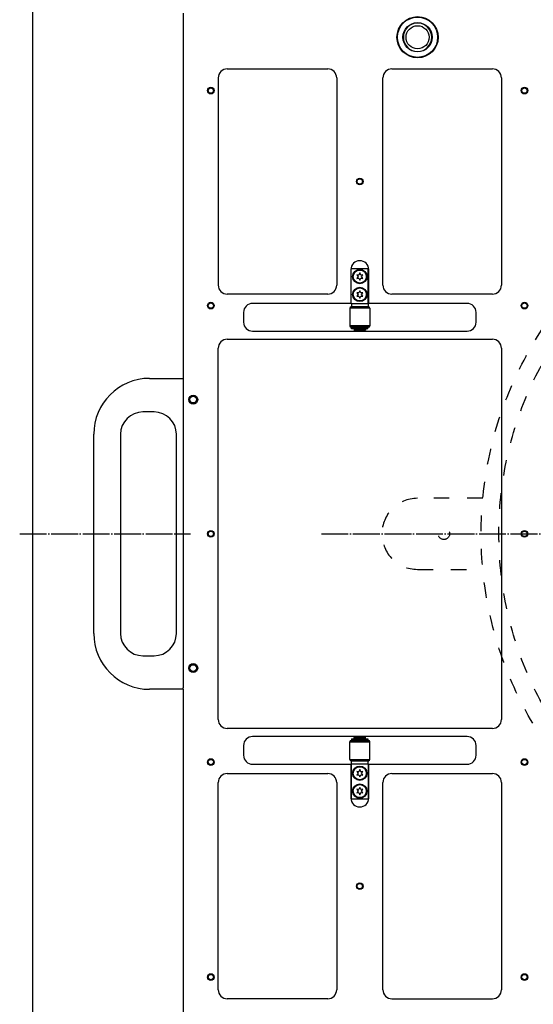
# Model space of a CAD drawing. Extents: x -1763 to 4575, y -3429 to 1051.
# Tile 148 of 174: x 3527 to 3757, y -1932 to -1492. Entities that reach past the tile are written whole.
import ezdxf

# ---------------------------------------------------------------- set-up
doc = ezdxf.new("R2010")
doc.units = 0
doc.linetypes.add('DASHED', pattern=[15, 7, -8])
doc.linetypes.add('DOT_CENTER', pattern=[14, 12, -1, 0, -1])
doc.layers.get('0').update_dxf_attribs({"linetype": 'CONTINUOUS'})
doc.layers.add('1', color=7, linetype='CONTINUOUS')

# ---------------------------------------------------------------- blocks, each defined once
blk = doc.blocks.new('E7018-24101__1', base_point=(4200, -1958.68))
at = {"color": 1, "linetype": 'CONTINUOUS'}
for p, q in [((3600, -1489.08), (3600, -1652.38)), ((3615.69, -1518.06), (3615.69, -1610.74)), ((3619.69, -1514.06), (3664.69, -1514.06)), ((3668.69, -1518.06), (3668.69, -1610.74)), ((3689.35, -1610.74), (3689.35, -1518.06)), ((3693.35, -1514.06), (3738.35, -1514.06)), ((3742.35, -1518.06), (3742.35, -1610.74)), ((3675.02, -1603.78), (3675.02, -1618.88)), ((3683.02, -1618.88), (3683.02, -1603.78)), ((3664.69, -1614.74), (3619.69, -1614.74)), ((3738.35, -1614.74), (3693.35, -1614.74)), ((3675.02, -1618.88), (3631.02, -1618.88)), ((3675.22, -1618.88), (3675.02, -1618.88)), ((3675.22, -1618.88), (3675.32, -1618.88)), ((3675.32, -1618.88), (3682.72, -1618.88)), ((3682.72, -1618.88), (3682.82, -1618.88)), ((3683.02, -1618.88), (3682.82, -1618.88)), ((3727.02, -1618.88), (3683.02, -1618.88)), ((3627.02, -1622.88), (3627.02, -1627.28)), ((3731.02, -1627.28), (3731.02, -1622.88)), ((3631.02, -1631.28), (3727.02, -1631.28)), ((3619.69, -1634.88), (3738.35, -1634.88)), ((3615.69, -1804.88), (3615.69, -1638.88)), ((3742.35, -1638.88), (3742.35, -1804.88)), ((3600, -1652.38), (3600, -1652.98)), ((3600, -1652.98), (3600, -1790.78)), ((3600, -1791.38), (3600, -1790.78)), ((3600, -1791.38), (3600, -1954.68)), ((3738.35, -1808.88), (3619.69, -1808.88)), ((3727.02, -1812.48), (3631.02, -1812.48)), ((3627.02, -1816.48), (3627.02, -1820.88)), ((3731.02, -1820.88), (3731.02, -1816.48)), ((3631.02, -1824.88), (3675.02, -1824.88)), ((3675.02, -1824.88), (3675.22, -1824.88)), ((3675.02, -1824.88), (3675.02, -1839.98)), ((3675.32, -1824.88), (3675.22, -1824.88)), ((3682.72, -1824.88), (3675.32, -1824.88)), ((3682.82, -1824.88), (3682.72, -1824.88)), ((3682.82, -1824.88), (3683.02, -1824.88)), ((3683.02, -1824.88), (3727.02, -1824.88)), ((3683.02, -1839.98), (3683.02, -1824.88)), ((3619.69, -1829.02), (3664.69, -1829.02)), ((3693.35, -1829.02), (3738.35, -1829.02)), ((3615.69, -1925.7), (3615.69, -1833.02)), ((3668.69, -1833.02), (3668.69, -1925.7)), ((3689.35, -1925.7), (3689.35, -1833.02)), ((3742.35, -1833.02), (3742.35, -1925.7)), ((3664.69, -1929.7), (3619.69, -1929.7)), ((3693.35, -1929.7), (3738.35, -1929.7))]:
    blk.add_line(p, q, dxfattribs=at)
for centre, radius in [((3704.85, -1499.91), 9.2), ((3704.85, -1499.91), 9), ((3704.85, -1499.91), 6.55), ((3612.39, -1523.76), 1.5), ((3612.39, -1523.76), 1.2), ((3752.68, -1523.76), 1.5), ((3752.68, -1523.76), 1.2), ((3679.02, -1564.4), 1.5), ((3679.02, -1564.4), 1.2), ((3612.39, -1619.88), 1.5), ((3612.39, -1619.88), 1.2), ((3752.68, -1619.88), 1.5), ((3752.68, -1619.88), 1.2), ((3604.5, -1661.88), 2), ((3604.5, -1661.88), 1.6), ((3612.39, -1721.88), 1.5), ((3612.39, -1721.88), 1.2), ((3752.68, -1721.88), 1.5), ((3752.68, -1721.88), 1.2), ((3604.5, -1781.88), 2), ((3604.5, -1781.88), 1.6), ((3612.39, -1823.88), 1.5), ((3612.39, -1823.88), 1.2), ((3752.68, -1823.88), 1.5), ((3752.68, -1823.88), 1.2), ((3679.02, -1879.36), 1.5), ((3679.02, -1879.36), 1.2), ((3612.39, -1920), 1.5), ((3612.39, -1920), 1.2), ((3752.68, -1920), 1.5), ((3752.68, -1920), 1.2)]:
    blk.add_circle(centre, radius, dxfattribs=at)
for centre, radius, start, end in [((3704.85, -1499.91), 6.35, 0, 180), ((3704.85, -1499.91), 6.35, 180, 0), ((3619.69, -1518.06), 4, 90, 180), ((3664.69, -1518.06), 4, 0, 90), ((3693.35, -1518.06), 4, 90, 180), ((3738.35, -1518.06), 4, 0, 90), ((3679.02, -1603.78), 4, 0, 180), ((3619.69, -1610.74), 4, 180, -90), ((3664.69, -1610.74), 4, -90, 0), ((3693.35, -1610.74), 4, 180, -90), ((3738.35, -1610.74), 4, -90, 0), ((3631.02, -1622.88), 4, 90, 180), ((3727.02, -1622.88), 4, 0, 90), ((3631.02, -1627.28), 4, 180, -90), ((3727.02, -1627.28), 4, -90, 0), ((3619.69, -1638.88), 4, 90, 180), ((3738.35, -1638.88), 4, 0, 90), ((3619.69, -1804.88), 4, 180, -90), ((3738.35, -1804.88), 4, -90, 0), ((3631.02, -1816.48), 4, 90, 180), ((3727.02, -1816.48), 4, 0, 90), ((3631.02, -1820.88), 4, 180, -90), ((3727.02, -1820.88), 4, -90, 0), ((3619.69, -1833.02), 4, 90, 180), ((3664.69, -1833.02), 4, 0, 90), ((3693.35, -1833.02), 4, 90, 180), ((3738.35, -1833.02), 4, 0, 90), ((3679.02, -1839.98), 4, 180, 0), ((3619.69, -1925.7), 4, 180, -90), ((3664.69, -1925.7), 4, -90, 0), ((3693.35, -1925.7), 4, 180, -90), ((3738.35, -1925.7), 4, -90, 0)]:
    blk.add_arc(centre, radius, start, end, dxfattribs=at)
blk = doc.blocks.new('23796-0S111__14', base_point=(3682.82, -1630.98))
at = {"color": 1, "linetype": 'CONTINUOUS'}
for p, q in [((3675.22, -1618.88), (3675.22, -1603.38)), ((3682.82, -1603.38), (3675.22, -1603.38)), ((3682.82, -1618.88), (3682.82, -1603.38)), ((3675.22, -1618.88), (3675.32, -1618.88)), ((3675.32, -1618.88), (3675.32, -1620.48)), ((3675.32, -1618.88), (3682.72, -1618.88)), ((3682.72, -1618.88), (3682.82, -1618.88)), ((3682.72, -1618.88), (3682.72, -1620.48)), ((3676.52, -1620.48), (3675.32, -1620.48)), ((3681.52, -1620.48), (3676.52, -1620.48)), ((3682.72, -1620.48), (3681.52, -1620.48)), ((3676.52, -1629.48), (3676.52, -1629.68)), ((3677.42, -1629.68), (3676.52, -1629.68)), ((3676.52, -1630.38), (3676.52, -1630.78)), ((3677.42, -1630.38), (3676.52, -1630.38)), ((3676.72, -1630.98), (3676.52, -1630.78)), ((3679.02, -1630.78), (3676.52, -1630.78)), ((3676.72, -1630.98), (3681.32, -1630.98)), ((3679.02, -1629.68), (3677.42, -1629.68)), ((3677.42, -1630.38), (3677.42, -1630.28)), ((3679.02, -1630.38), (3677.42, -1630.38)), ((3680.62, -1629.68), (3679.02, -1629.68)), ((3680.62, -1630.38), (3679.02, -1630.38)), ((3681.52, -1630.78), (3679.02, -1630.78)), ((3681.52, -1629.68), (3680.62, -1629.68)), ((3680.62, -1630.38), (3680.62, -1630.28)), ((3681.52, -1630.38), (3680.62, -1630.38)), ((3681.32, -1630.98), (3681.52, -1630.78)), ((3681.52, -1629.48), (3681.52, -1629.68)), ((3681.52, -1630.38), (3681.52, -1630.78))]:
    blk.add_line(p, q, dxfattribs=at)
for centre in [(3679.02, -1606.88), (3679.02, -1614.88)]:
    blk.add_circle(centre, 3.2, dxfattribs=at)
blk = doc.blocks.new('WASHER1__15', base_point=(3682.67, -1630.28))
at = {"color": 1, "linetype": 'CONTINUOUS'}
for p, q in [((3675.37, -1630.28), (3675.37, -1629.68)), ((3676.52, -1629.68), (3675.37, -1629.68)), ((3682.67, -1630.28), (3675.37, -1630.28)), ((3677.42, -1629.68), (3676.52, -1629.68)), ((3679.02, -1629.68), (3677.42, -1629.68)), ((3680.62, -1629.68), (3679.02, -1629.68)), ((3681.52, -1629.68), (3680.62, -1629.68)), ((3682.67, -1629.68), (3681.52, -1629.68)), ((3682.67, -1630.28), (3682.67, -1629.68))]:
    blk.add_line(p, q, dxfattribs=at)
blk = doc.blocks.new('BEARING_HK0509__16', base_point=(3683.52, -1629.48))
at = {"color": 1, "linetype": 'CONTINUOUS'}
for p, q in [((3683.52, -1621.08), (3674.52, -1621.08)), ((3674.52, -1621.08), (3674.52, -1628.88)), ((3675.32, -1620.48), (3675.12, -1620.48)), ((3676.52, -1620.48), (3675.32, -1620.48)), ((3681.52, -1620.48), (3676.52, -1620.48)), ((3682.72, -1620.48), (3681.52, -1620.48)), ((3682.92, -1620.48), (3682.72, -1620.48)), ((3683.52, -1621.08), (3683.52, -1628.88)), ((3683.52, -1628.88), (3674.52, -1628.88)), ((3682.92, -1629.48), (3675.12, -1629.48))]:
    blk.add_line(p, q, dxfattribs=at)
for centre, start, end in [((3675.12, -1621.08), 90, 180), ((3682.92, -1621.08), 0, 90), ((3675.12, -1628.88), 180, -90), ((3682.92, -1628.88), -90, 0)]:
    blk.add_arc(centre, 0.6, start, end, dxfattribs=at)
blk = doc.blocks.new('BEARING_ASSY2_3__17', base_point=(3683.52, -1630.98))
for name, p in [('23796-0S111__14', (3682.82, -1630.98)), ('BEARING_HK0509__16', (3683.52, -1629.48)), ('WASHER1__15', (3682.67, -1630.28))]:
    blk.add_blockref(name, p)
blk = doc.blocks.new('BEARING_HK0509__22', base_point=(3683.52, -1823.28))
at = {"color": 1, "linetype": 'CONTINUOUS'}
for p, q in [((3674.52, -1814.88), (3683.52, -1814.88)), ((3674.52, -1822.68), (3674.52, -1814.88)), ((3675.12, -1814.28), (3682.92, -1814.28)), ((3683.52, -1822.68), (3683.52, -1814.88)), ((3674.52, -1822.68), (3683.52, -1822.68)), ((3675.12, -1823.28), (3675.32, -1823.28)), ((3675.32, -1823.28), (3676.52, -1823.28)), ((3676.52, -1823.28), (3681.52, -1823.28)), ((3681.52, -1823.28), (3682.72, -1823.28)), ((3682.72, -1823.28), (3682.92, -1823.28))]:
    blk.add_line(p, q, dxfattribs=at)
for centre, start, end in [((3675.12, -1814.88), 90, 180), ((3682.92, -1814.88), 0, 90), ((3675.12, -1822.68), 180, -90), ((3682.92, -1822.68), -90, 0)]:
    blk.add_arc(centre, 0.6, start, end, dxfattribs=at)
blk = doc.blocks.new('23796-0S111__23', base_point=(3682.82, -1840.38))
at = {"color": 1, "linetype": 'CONTINUOUS'}
for p, q in [((3676.72, -1812.78), (3676.52, -1812.98)), ((3676.52, -1813.38), (3676.52, -1812.98)), ((3676.52, -1812.98), (3679.02, -1812.98)), ((3681.32, -1812.78), (3676.72, -1812.78)), ((3679.02, -1812.98), (3681.52, -1812.98)), ((3681.32, -1812.78), (3681.52, -1812.98)), ((3681.52, -1813.38), (3681.52, -1812.98)), ((3676.52, -1813.38), (3677.42, -1813.38)), ((3676.52, -1814.08), (3677.42, -1814.08)), ((3676.52, -1814.28), (3676.52, -1814.08)), ((3677.42, -1813.38), (3679.02, -1813.38)), ((3677.42, -1813.38), (3677.42, -1813.48)), ((3677.42, -1814.08), (3679.02, -1814.08)), ((3679.02, -1813.38), (3680.62, -1813.38)), ((3679.02, -1814.08), (3680.62, -1814.08)), ((3680.62, -1813.38), (3681.52, -1813.38)), ((3680.62, -1813.38), (3680.62, -1813.48)), ((3680.62, -1814.08), (3681.52, -1814.08)), ((3681.52, -1814.28), (3681.52, -1814.08)), ((3675.32, -1824.88), (3675.22, -1824.88)), ((3675.22, -1824.88), (3675.22, -1840.38)), ((3675.32, -1823.28), (3676.52, -1823.28)), ((3675.32, -1824.88), (3675.32, -1823.28)), ((3682.72, -1824.88), (3675.32, -1824.88)), ((3676.52, -1823.28), (3681.52, -1823.28)), ((3681.52, -1823.28), (3682.72, -1823.28)), ((3682.72, -1824.88), (3682.72, -1823.28)), ((3682.82, -1824.88), (3682.72, -1824.88)), ((3682.82, -1824.88), (3682.82, -1840.38)), ((3675.22, -1840.38), (3682.82, -1840.38))]:
    blk.add_line(p, q, dxfattribs=at)
for centre in [(3679.02, -1828.88), (3679.02, -1836.88)]:
    blk.add_circle(centre, 3.2, dxfattribs=at)
blk = doc.blocks.new('WASHER1__24', base_point=(3682.67, -1814.08))
at = {"color": 1, "linetype": 'CONTINUOUS'}
for p, q in [((3675.37, -1813.48), (3675.37, -1814.08)), ((3675.37, -1813.48), (3682.67, -1813.48)), ((3675.37, -1814.08), (3676.52, -1814.08)), ((3676.52, -1814.08), (3677.42, -1814.08)), ((3677.42, -1814.08), (3679.02, -1814.08)), ((3679.02, -1814.08), (3680.62, -1814.08)), ((3680.62, -1814.08), (3681.52, -1814.08)), ((3681.52, -1814.08), (3682.67, -1814.08)), ((3682.67, -1813.48), (3682.67, -1814.08))]:
    blk.add_line(p, q, dxfattribs=at)
blk = doc.blocks.new('BEARING_ASSY2_4__25', base_point=(3683.52, -1840.38))
for name, p in [('23796-0S111__23', (3682.82, -1840.38)), ('BEARING_HK0509__22', (3683.52, -1823.28)), ('WASHER1__24', (3682.67, -1814.08))]:
    blk.add_blockref(name, p)
blk = doc.blocks.new('BEARINGS__66', base_point=(4152.31, -1972.18))
for name, p in [('BEARING_ASSY2_3__17', (3683.52, -1630.98)), ('BEARING_ASSY2_4__25', (3683.52, -1840.38))]:
    blk.add_blockref(name, p)
blk = doc.blocks.new('0515-2034_M3X12_2__72', base_point=(3829.24, -1609.78))
at = {"color": 1, "linetype": 'CONTINUOUS'}
for p, q in [((3825.94, -1606.19), (3824.95, -1606.08)), ((3824.95, -1606.08), (3825.54, -1606.88)), ((3826.34, -1605.28), (3825.94, -1606.19)), ((3826.74, -1606.19), (3826.34, -1605.28)), ((3827.73, -1606.08), (3826.74, -1606.19)), ((3827.14, -1606.88), (3827.73, -1606.08)), ((3825.54, -1606.88), (3824.95, -1607.68)), ((3824.95, -1607.68), (3825.94, -1607.57)), ((3825.94, -1607.57), (3826.34, -1608.48)), ((3826.34, -1608.48), (3826.74, -1607.57)), ((3826.74, -1607.57), (3827.73, -1607.68)), ((3827.73, -1607.68), (3827.14, -1606.88))]:
    blk.add_line(p, q, dxfattribs=at)
blk.add_circle((3826.34, -1606.88), 2.9, dxfattribs=at)
blk = doc.blocks.new('0515-2034_M3X12_4__73', base_point=(3681.92, -1609.78))
at = {"color": 1, "linetype": 'CONTINUOUS'}
for p, q in [((3678.62, -1606.19), (3677.63, -1606.08)), ((3677.63, -1606.08), (3678.22, -1606.88)), ((3679.02, -1605.28), (3678.62, -1606.19)), ((3679.42, -1606.19), (3679.02, -1605.28)), ((3680.41, -1606.08), (3679.42, -1606.19)), ((3679.82, -1606.88), (3680.41, -1606.08)), ((3678.22, -1606.88), (3677.63, -1607.68)), ((3677.63, -1607.68), (3678.62, -1607.57)), ((3678.62, -1607.57), (3679.02, -1608.48)), ((3679.02, -1608.48), (3679.42, -1607.57)), ((3679.42, -1607.57), (3680.41, -1607.68)), ((3680.41, -1607.68), (3679.82, -1606.88))]:
    blk.add_line(p, q, dxfattribs=at)
blk.add_circle((3679.02, -1606.88), 2.9, dxfattribs=at)
blk = doc.blocks.new('0515-2034_M3X12_5__74', base_point=(3681.92, -1617.78))
at = {"color": 1, "linetype": 'CONTINUOUS'}
for p, q in [((3678.62, -1614.19), (3677.63, -1614.08)), ((3677.63, -1614.08), (3678.22, -1614.88)), ((3678.22, -1614.88), (3677.63, -1615.68)), ((3679.02, -1613.28), (3678.62, -1614.19)), ((3679.42, -1614.19), (3679.02, -1613.28)), ((3680.41, -1614.08), (3679.42, -1614.19)), ((3679.82, -1614.88), (3680.41, -1614.08)), ((3680.41, -1615.68), (3679.82, -1614.88)), ((3677.63, -1615.68), (3678.62, -1615.57)), ((3678.62, -1615.57), (3679.02, -1616.48)), ((3679.02, -1616.48), (3679.42, -1615.57)), ((3679.42, -1615.57), (3680.41, -1615.68))]:
    blk.add_line(p, q, dxfattribs=at)
blk.add_circle((3679.02, -1614.88), 2.9, dxfattribs=at)
blk = doc.blocks.new('0515-2034_M3X12_7__75', base_point=(3681.92, -1831.78))
at = {"color": 1, "linetype": 'CONTINUOUS'}
for p, q in [((3678.62, -1828.19), (3677.63, -1828.08)), ((3677.63, -1828.08), (3678.22, -1828.88)), ((3678.22, -1828.88), (3677.63, -1829.68)), ((3677.63, -1829.68), (3678.62, -1829.57)), ((3679.02, -1827.28), (3678.62, -1828.19)), ((3678.62, -1829.57), (3679.02, -1830.48)), ((3679.42, -1828.19), (3679.02, -1827.28)), ((3679.02, -1830.48), (3679.42, -1829.57)), ((3680.41, -1828.08), (3679.42, -1828.19)), ((3679.42, -1829.57), (3680.41, -1829.68)), ((3679.82, -1828.88), (3680.41, -1828.08)), ((3680.41, -1829.68), (3679.82, -1828.88))]:
    blk.add_line(p, q, dxfattribs=at)
blk.add_circle((3679.02, -1828.88), 2.9, dxfattribs=at)
blk = doc.blocks.new('0515-2034_M3X12_6__76', base_point=(3681.92, -1839.78))
at = {"color": 1, "linetype": 'CONTINUOUS'}
for p, q in [((3678.62, -1836.19), (3677.63, -1836.08)), ((3677.63, -1836.08), (3678.22, -1836.88)), ((3678.22, -1836.88), (3677.63, -1837.68)), ((3677.63, -1837.68), (3678.62, -1837.57)), ((3679.02, -1835.28), (3678.62, -1836.19)), ((3678.62, -1837.57), (3679.02, -1838.48)), ((3679.42, -1836.19), (3679.02, -1835.28)), ((3679.02, -1838.48), (3679.42, -1837.57)), ((3680.41, -1836.08), (3679.42, -1836.19)), ((3679.42, -1837.57), (3680.41, -1837.68)), ((3679.82, -1836.88), (3680.41, -1836.08)), ((3680.41, -1837.68), (3679.82, -1836.88))]:
    blk.add_line(p, q, dxfattribs=at)
blk.add_circle((3679.02, -1836.88), 2.9, dxfattribs=at)
blk = doc.blocks.new('0515-2034_M3X12_9__77', base_point=(3829.24, -1831.78))
at = {"color": 1, "linetype": 'CONTINUOUS'}
for p, q in [((3825.94, -1828.19), (3824.95, -1828.08)), ((3824.95, -1828.08), (3825.54, -1828.88)), ((3825.54, -1828.88), (3824.95, -1829.68)), ((3824.95, -1829.68), (3825.94, -1829.57)), ((3826.34, -1827.28), (3825.94, -1828.19)), ((3825.94, -1829.57), (3826.34, -1830.48)), ((3826.74, -1828.19), (3826.34, -1827.28)), ((3826.34, -1830.48), (3826.74, -1829.57)), ((3827.73, -1828.08), (3826.74, -1828.19)), ((3826.74, -1829.57), (3827.73, -1829.68)), ((3827.14, -1828.88), (3827.73, -1828.08)), ((3827.73, -1829.68), (3827.14, -1828.88))]:
    blk.add_line(p, q, dxfattribs=at)
blk.add_circle((3826.34, -1828.88), 2.9, dxfattribs=at)
blk = doc.blocks.new('0515-2034_M3X12_8__78', base_point=(3829.24, -1839.78))
at = {"color": 1, "linetype": 'CONTINUOUS'}
for p, q in [((3825.94, -1836.19), (3824.95, -1836.08)), ((3824.95, -1836.08), (3825.54, -1836.88)), ((3825.54, -1836.88), (3824.95, -1837.68)), ((3824.95, -1837.68), (3825.94, -1837.57)), ((3826.34, -1835.28), (3825.94, -1836.19)), ((3825.94, -1837.57), (3826.34, -1838.48)), ((3826.74, -1836.19), (3826.34, -1835.28)), ((3826.34, -1838.48), (3826.74, -1837.57)), ((3827.73, -1836.08), (3826.74, -1836.19)), ((3826.74, -1837.57), (3827.73, -1837.68)), ((3827.14, -1836.88), (3827.73, -1836.08)), ((3827.73, -1837.68), (3827.14, -1836.88))]:
    blk.add_line(p, q, dxfattribs=at)
blk.add_circle((3826.34, -1836.88), 2.9, dxfattribs=at)
blk = doc.blocks.new('0515-2034_M3X12_3__79', base_point=(3829.24, -1617.78))
at = {"color": 1, "linetype": 'CONTINUOUS'}
for p, q in [((3825.94, -1614.19), (3824.95, -1614.08)), ((3824.95, -1614.08), (3825.54, -1614.88)), ((3825.54, -1614.88), (3824.95, -1615.68)), ((3826.34, -1613.28), (3825.94, -1614.19)), ((3826.74, -1614.19), (3826.34, -1613.28)), ((3827.73, -1614.08), (3826.74, -1614.19)), ((3827.14, -1614.88), (3827.73, -1614.08)), ((3827.73, -1615.68), (3827.14, -1614.88)), ((3824.95, -1615.68), (3825.94, -1615.57)), ((3825.94, -1615.57), (3826.34, -1616.48)), ((3826.34, -1616.48), (3826.74, -1615.57)), ((3826.74, -1615.57), (3827.73, -1615.68))]:
    blk.add_line(p, q, dxfattribs=at)
blk.add_circle((3826.34, -1614.88), 2.9, dxfattribs=at)
blk = doc.blocks.new('0515-2034_M3X12_3__80', base_point=(3976.56, -1617.78))
at = {"color": 1, "linetype": 'CONTINUOUS'}
for p, q in [((3973.26, -1614.19), (3972.27, -1614.08)), ((3972.27, -1614.08), (3972.86, -1614.88)), ((3972.86, -1614.88), (3972.27, -1615.68)), ((3973.66, -1613.28), (3973.26, -1614.19)), ((3974.06, -1614.19), (3973.66, -1613.28)), ((3975.05, -1614.08), (3974.06, -1614.19)), ((3974.46, -1614.88), (3975.05, -1614.08)), ((3975.05, -1615.68), (3974.46, -1614.88)), ((3972.27, -1615.68), (3973.26, -1615.57)), ((3973.26, -1615.57), (3973.66, -1616.48)), ((3973.66, -1616.48), (3974.06, -1615.57)), ((3974.06, -1615.57), (3975.05, -1615.68))]:
    blk.add_line(p, q, dxfattribs=at)
blk.add_circle((3973.66, -1614.88), 2.9, dxfattribs=at)
blk = doc.blocks.new('0515-2034_M3X12_2__81', base_point=(3976.56, -1609.78))
at = {"color": 1, "linetype": 'CONTINUOUS'}
for p, q in [((3973.26, -1606.19), (3972.27, -1606.08)), ((3972.27, -1606.08), (3972.86, -1606.88)), ((3973.66, -1605.28), (3973.26, -1606.19)), ((3974.06, -1606.19), (3973.66, -1605.28)), ((3975.05, -1606.08), (3974.06, -1606.19)), ((3974.46, -1606.88), (3975.05, -1606.08)), ((3972.86, -1606.88), (3972.27, -1607.68)), ((3972.27, -1607.68), (3973.26, -1607.57)), ((3973.26, -1607.57), (3973.66, -1608.48)), ((3973.66, -1608.48), (3974.06, -1607.57)), ((3974.06, -1607.57), (3975.05, -1607.68)), ((3975.05, -1607.68), (3974.46, -1606.88))]:
    blk.add_line(p, q, dxfattribs=at)
blk.add_circle((3973.66, -1606.88), 2.9, dxfattribs=at)
blk = doc.blocks.new('0515-2034_M3X12_10__82', base_point=(3976.56, -1839.78))
at = {"color": 1, "linetype": 'CONTINUOUS'}
for p, q in [((3973.26, -1836.19), (3972.27, -1836.08)), ((3972.27, -1836.08), (3972.86, -1836.88)), ((3972.86, -1836.88), (3972.27, -1837.68)), ((3972.27, -1837.68), (3973.26, -1837.57)), ((3973.66, -1835.28), (3973.26, -1836.19)), ((3973.26, -1837.57), (3973.66, -1838.48)), ((3974.06, -1836.19), (3973.66, -1835.28)), ((3973.66, -1838.48), (3974.06, -1837.57)), ((3975.05, -1836.08), (3974.06, -1836.19)), ((3974.06, -1837.57), (3975.05, -1837.68)), ((3974.46, -1836.88), (3975.05, -1836.08)), ((3975.05, -1837.68), (3974.46, -1836.88))]:
    blk.add_line(p, q, dxfattribs=at)
blk.add_circle((3973.66, -1836.88), 2.9, dxfattribs=at)
blk = doc.blocks.new('0515-2034_M3X12_13__83', base_point=(3976.56, -1831.78))
at = {"color": 1, "linetype": 'CONTINUOUS'}
for p, q in [((3973.26, -1828.19), (3972.27, -1828.08)), ((3972.27, -1828.08), (3972.86, -1828.88)), ((3972.86, -1828.88), (3972.27, -1829.68)), ((3972.27, -1829.68), (3973.26, -1829.57)), ((3973.66, -1827.28), (3973.26, -1828.19)), ((3973.26, -1829.57), (3973.66, -1830.48)), ((3974.06, -1828.19), (3973.66, -1827.28)), ((3973.66, -1830.48), (3974.06, -1829.57)), ((3975.05, -1828.08), (3974.06, -1828.19)), ((3974.06, -1829.57), (3975.05, -1829.68)), ((3974.46, -1828.88), (3975.05, -1828.08)), ((3975.05, -1829.68), (3974.46, -1828.88))]:
    blk.add_line(p, q, dxfattribs=at)
blk.add_circle((3973.66, -1828.88), 2.9, dxfattribs=at)
blk = doc.blocks.new('0515-2034_M3X12_12__84', base_point=(4123.88, -1839.78))
at = {"color": 1, "linetype": 'CONTINUOUS'}
for p, q in [((4120.58, -1836.19), (4119.59, -1836.08)), ((4119.59, -1836.08), (4120.18, -1836.88)), ((4120.18, -1836.88), (4119.59, -1837.68)), ((4119.59, -1837.68), (4120.58, -1837.57)), ((4120.98, -1835.28), (4120.58, -1836.19)), ((4120.58, -1837.57), (4120.98, -1838.48)), ((4121.38, -1836.19), (4120.98, -1835.28)), ((4120.98, -1838.48), (4121.38, -1837.57)), ((4122.37, -1836.08), (4121.38, -1836.19)), ((4121.38, -1837.57), (4122.37, -1837.68)), ((4121.78, -1836.88), (4122.37, -1836.08)), ((4122.37, -1837.68), (4121.78, -1836.88))]:
    blk.add_line(p, q, dxfattribs=at)
blk.add_circle((4120.98, -1836.88), 2.9, dxfattribs=at)
blk = doc.blocks.new('0515-2034_M3X12_11__85', base_point=(4123.88, -1831.78))
at = {"color": 1, "linetype": 'CONTINUOUS'}
for p, q in [((4120.58, -1828.19), (4119.59, -1828.08)), ((4119.59, -1828.08), (4120.18, -1828.88)), ((4120.18, -1828.88), (4119.59, -1829.68)), ((4119.59, -1829.68), (4120.58, -1829.57)), ((4120.98, -1827.28), (4120.58, -1828.19)), ((4120.58, -1829.57), (4120.98, -1830.48)), ((4121.38, -1828.19), (4120.98, -1827.28)), ((4120.98, -1830.48), (4121.38, -1829.57)), ((4122.37, -1828.08), (4121.38, -1828.19)), ((4121.38, -1829.57), (4122.37, -1829.68)), ((4121.78, -1828.88), (4122.37, -1828.08)), ((4122.37, -1829.68), (4121.78, -1828.88))]:
    blk.add_line(p, q, dxfattribs=at)
blk.add_circle((4120.98, -1828.88), 2.9, dxfattribs=at)
blk = doc.blocks.new('0515-2034_M3X12_0__86', base_point=(4123.88, -1617.78))
at = {"color": 1, "linetype": 'CONTINUOUS'}
for p, q in [((4120.58, -1614.19), (4119.59, -1614.08)), ((4119.59, -1614.08), (4120.18, -1614.88)), ((4120.18, -1614.88), (4119.59, -1615.68)), ((4120.98, -1613.28), (4120.58, -1614.19)), ((4121.38, -1614.19), (4120.98, -1613.28)), ((4122.37, -1614.08), (4121.38, -1614.19)), ((4121.78, -1614.88), (4122.37, -1614.08)), ((4122.37, -1615.68), (4121.78, -1614.88)), ((4119.59, -1615.68), (4120.58, -1615.57)), ((4120.58, -1615.57), (4120.98, -1616.48)), ((4120.98, -1616.48), (4121.38, -1615.57)), ((4121.38, -1615.57), (4122.37, -1615.68))]:
    blk.add_line(p, q, dxfattribs=at)
blk.add_circle((4120.98, -1614.88), 2.9, dxfattribs=at)
blk = doc.blocks.new('0515-2034-M3X12_1__87', base_point=(4123.88, -1609.78))
at = {"color": 1, "linetype": 'CONTINUOUS'}
for p, q in [((4120.58, -1606.19), (4119.59, -1606.08)), ((4119.59, -1606.08), (4120.18, -1606.88)), ((4120.98, -1605.28), (4120.58, -1606.19)), ((4121.38, -1606.19), (4120.98, -1605.28)), ((4122.37, -1606.08), (4121.38, -1606.19)), ((4121.78, -1606.88), (4122.37, -1606.08)), ((4120.18, -1606.88), (4119.59, -1607.68)), ((4119.59, -1607.68), (4120.58, -1607.57)), ((4120.58, -1607.57), (4120.98, -1608.48)), ((4120.98, -1608.48), (4121.38, -1607.57)), ((4121.38, -1607.57), (4122.37, -1607.68)), ((4122.37, -1607.68), (4121.78, -1606.88))]:
    blk.add_line(p, q, dxfattribs=at)
blk.add_circle((4120.98, -1606.88), 2.9, dxfattribs=at)
blk = doc.blocks.new('SCREWSET_STIFFENER__88', base_point=(4123.88, -1839.78))
for name, p in [('0515-2034_M3X12_4__73', (3681.92, -1609.78)), ('0515-2034_M3X12_2__72', (3829.24, -1609.78)), ('0515-2034_M3X12_2__81', (3976.56, -1609.78)), ('0515-2034-M3X12_1__87', (4123.88, -1609.78)), ('0515-2034_M3X12_5__74', (3681.92, -1617.78)), ('0515-2034_M3X12_3__79', (3829.24, -1617.78)), ('0515-2034_M3X12_3__80', (3976.56, -1617.78)), ('0515-2034_M3X12_0__86', (4123.88, -1617.78)), ('0515-2034_M3X12_7__75', (3681.92, -1831.78)), ('0515-2034_M3X12_9__77', (3829.24, -1831.78)), ('0515-2034_M3X12_13__83', (3976.56, -1831.78)), ('0515-2034_M3X12_11__85', (4123.88, -1831.78)), ('0515-2034_M3X12_6__76', (3681.92, -1839.78)), ('0515-2034_M3X12_8__78', (3829.24, -1839.78)), ('0515-2034_M3X12_10__82', (3976.56, -1839.78)), ('0515-2034_M3X12_12__84', (4123.88, -1839.78))]:
    blk.add_blockref(name, p)
blk = doc.blocks.new('6960-0041-0__99', base_point=(3711.2, -1506.26))
at = {"color": 1, "linetype": 'CONTINUOUS'}
blk.add_circle((3704.85, -1499.91), 5.15, dxfattribs=at)
for start, end in [(0, 180), (180, 0)]:
    blk.add_arc((3704.85, -1499.91), 6.35, start, end, dxfattribs=at)
blk = doc.blocks.new('HOLEPLUGS__101', base_point=(4175.16, -1950.2))
blk.add_blockref('6960-0041-0__99', (3711.2, -1506.26))
blk = doc.blocks.new('24991-0S112_2__103', base_point=(3600, -1791.38))
at = {"color": 1, "linetype": 'CONTINUOUS'}
for p, q in [((3585, -1652.38), (3600, -1652.38)), ((3600, -1652.38), (3600, -1652.98)), ((3587, -1667.38), (3582, -1667.38)), ((3560, -1766.38), (3560, -1677.38)), ((3572, -1677.38), (3572, -1766.38)), ((3597, -1766.38), (3597, -1677.38)), ((3582, -1776.38), (3587, -1776.38)), ((3600, -1791.38), (3600, -1790.78)), ((3600, -1791.38), (3585, -1791.38))]:
    blk.add_line(p, q, dxfattribs=at)
for centre, radius, start, end in [((3585, -1677.38), 25, 90, 180), ((3582, -1677.38), 10, 90, 180), ((3587, -1677.38), 10, 0, 90), ((3585, -1766.38), 25, 180, -90), ((3582, -1766.38), 10, 180, -90), ((3587, -1766.38), 10, -90, 0)]:
    blk.add_arc(centre, radius, start, end, dxfattribs=at)
blk = doc.blocks.new('0515-2043_M4X8_3__104', base_point=(3606.5, -1783.88))
at = {"color": 1, "linetype": 'CONTINUOUS'}
for radius in [2, 1.5]:
    blk.add_circle((3604.5, -1781.88), radius, dxfattribs=at)
blk = doc.blocks.new('0515-2043_M4X8_2__107', base_point=(3606.5, -1663.88))
at = {"color": 1, "linetype": 'CONTINUOUS'}
for radius in [2, 1.5]:
    blk.add_circle((3604.5, -1661.88), radius, dxfattribs=at)
blk = doc.blocks.new('STIFF_HANDLES__108', base_point=(4240, -1791.38))
for name, p in [('24991-0S112_2__103', (3600, -1791.38)), ('0515-2043_M4X8_2__107', (3606.5, -1663.88)), ('0515-2043_M4X8_3__104', (3606.5, -1783.88))]:
    blk.add_blockref(name, p)
blk = doc.blocks.new('SMALLPARTS__109', base_point=(4240, -1972.18))
for name, p in [('BEARINGS__66', (4152.31, -1972.18)), ('HOLEPLUGS__101', (4175.16, -1950.2)), ('SCREWSET_STIFFENER__88', (4123.88, -1839.78)), ('STIFF_HANDLES__108', (4240, -1791.38))]:
    blk.add_blockref(name, p)
blk = doc.blocks.new('E7018-64101__110', base_point=(4240, -1972.18))
for name, p in [('SMALLPARTS__109', (4240, -1972.18)), ('E7018-24101__1', (4200, -1958.68))]:
    blk.add_blockref(name, p)
blk = doc.blocks.new('DUT_BOARD__111', base_point=(4184.31, -1929.7))
at = {"color": 1, "linetype": 'CONTINUOUS'}
for p, q in [((3615.69, -1518.06), (3615.69, -1610.74)), ((3619.69, -1514.06), (3664.69, -1514.06)), ((3668.69, -1518.06), (3668.69, -1610.74)), ((3689.35, -1610.74), (3689.35, -1518.06)), ((3693.35, -1514.06), (3738.35, -1514.06)), ((3742.35, -1518.06), (3742.35, -1610.74)), ((3664.69, -1614.74), (3619.69, -1614.74)), ((3738.35, -1614.74), (3693.35, -1614.74)), ((3619.69, -1634.88), (3738.35, -1634.88)), ((3615.69, -1804.88), (3615.69, -1638.88)), ((3742.35, -1638.88), (3742.35, -1804.88)), ((3738.35, -1808.88), (3619.69, -1808.88)), ((3619.69, -1829.02), (3664.69, -1829.02)), ((3693.35, -1829.02), (3738.35, -1829.02)), ((3615.69, -1925.7), (3615.69, -1833.02)), ((3668.69, -1833.02), (3668.69, -1925.7)), ((3689.35, -1925.7), (3689.35, -1833.02)), ((3742.35, -1833.02), (3742.35, -1925.7)), ((3664.69, -1929.7), (3619.69, -1929.7)), ((3693.35, -1929.7), (3738.35, -1929.7))]:
    blk.add_line(p, q, dxfattribs=at)
for centre, start, end in [((3619.69, -1518.06), 90, 180), ((3664.69, -1518.06), 0, 90), ((3693.35, -1518.06), 90, 180), ((3738.35, -1518.06), 0, 90), ((3619.69, -1610.74), 180, -90), ((3664.69, -1610.74), -90, 0), ((3693.35, -1610.74), 180, -90), ((3738.35, -1610.74), -90, 0), ((3619.69, -1638.88), 90, 180), ((3738.35, -1638.88), 0, 90), ((3619.69, -1804.88), 180, -90), ((3738.35, -1804.88), -90, 0), ((3619.69, -1833.02), 90, 180), ((3664.69, -1833.02), 0, 90), ((3693.35, -1833.02), 90, 180), ((3738.35, -1833.02), 0, 90), ((3619.69, -1925.7), 180, -90), ((3664.69, -1925.7), -90, 0), ((3693.35, -1925.7), 180, -90), ((3738.35, -1925.7), -90, 0)]:
    blk.add_arc(centre, 4, start, end, dxfattribs=at)
blk = doc.blocks.new('STIFF_ASSY_DUTBD__112', base_point=(4240, -1972.18))
for name, p in [('E7018-64101__110', (4240, -1972.18)), ('DUT_BOARD__111', (4184.31, -1929.7))]:
    blk.add_blockref(name, p)
blk = doc.blocks.new('A1__190', base_point=(4240, -1972.18))
blk.add_blockref('STIFF_ASSY_DUTBD__112', (4240, -1972.18))
blk = doc.blocks.new('FRONT1__191', base_point=(4150.3, -1381.88))
blk.add_blockref('A1__190', (4240, -1972.18))
blk = doc.blocks.new('L1__192', base_point=(4150.3, -1381.88))
blk.add_blockref('FRONT1__191', (4150.3, -1381.88))
blk = doc.blocks.new('HEADPLATE_EG__609', base_point=(3352.24, -2091.02))
at = {"layer": '1', "color": 7, "linetype": 'CONTINUOUS'}
blk.add_line((3532.7, -1980.83), (3532.7, -1212.23), dxfattribs=at)
at = {"layer": '1', "color": 7, "linetype": 'DASHED'}
for p, q in [((3734.07, -1706), (3704.8, -1706)), ((3704.8, -1737.75), (3734.07, -1737.75))]:
    blk.add_line(p, q, dxfattribs=at)
at = {"layer": '1', "color": 1, "linetype": 'DOT_CENTER'}
for p, q in [((3526.88, -1721.88), (3603.25, -1721.88)), ((3661.88, -1721.88), (4138.12, -1721.88))]:
    blk.add_line(p, q, dxfattribs=at)
at = {"layer": '1', "color": 7, "linetype": 'DASHED'}
for centre, radius in [((3900, -1721.88), 166.69), ((3900, -1721.88), 158.75), ((3716.66, -1721.88), 2.54)]:
    blk.add_circle(centre, radius, dxfattribs=at)
blk.add_arc((3704.8, -1721.88), 15.88, 90, -90, dxfattribs=at)
blk = doc.blocks.new('D-E6980-90196-1S121', base_point=(12650.47, 564.07))
at = {"layer": '1'}
blk.add_blockref('HEADPLATE_EG__609', (3352.24, -2091.02), dxfattribs=at)

msp = doc.modelspace()

# ---------------------------------------------------------------- block references
for name, p in [('D-E6980-90196-1S121', (12650.47, 564.07)), ('L1__192', (4150.3, -1381.88))]:
    msp.add_blockref(name, p)

doc.saveas('drawing.dxf')
